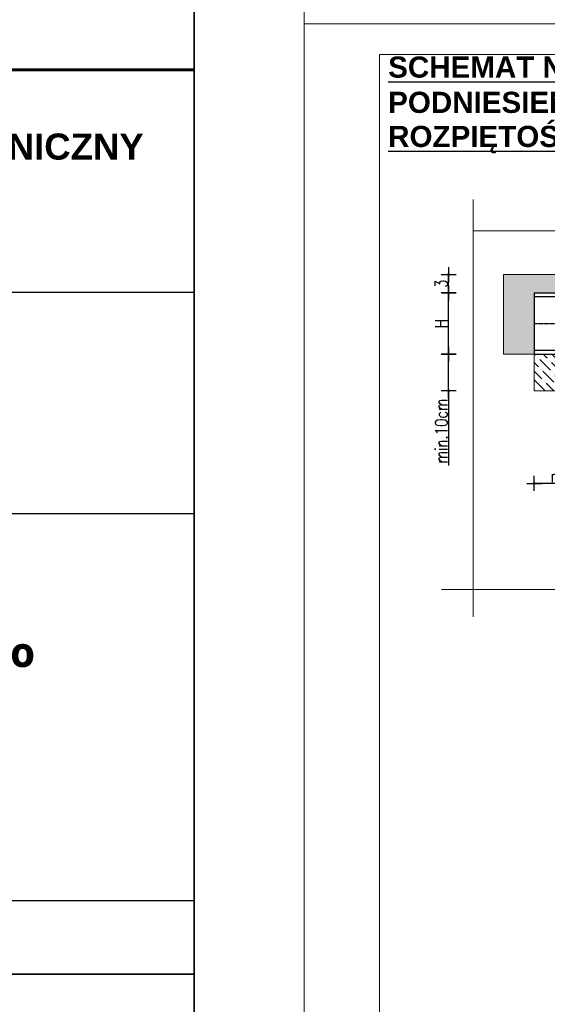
# Model space of a CAD drawing. Header units: millimetres. Extents: x -35363 to 17197, y 5744 to 29461.
# Tile 24 of 29: x 14632 to 15494, y 7110 to 8721. Entities that reach past the tile are written whole.
import ezdxf

# ---------------------------------------------------------------- set-up
doc = ezdxf.new("R2010")
doc.units = ezdxf.units.MM
for name, pattern in [('ACAD_ISO04W100', [30, 24, -3, 0, -3]), ('Dashed', [1250, 750, -500]), ('HIDDEN', [0.375, 0.25, -0.125])]:
    doc.linetypes.add(name, pattern=pattern)
for name, color, linetype, lineweight in [('000 - istniejące cienka', 2, 'Continuous', 0), ('0ramki', 7, 'Continuous', 9), ('A-HATCH', 10, 'Continuous', 9), ('A-STAL', 4, 'Continuous', 25), ('A-WARSTWY', 4, 'Continuous', 13), ('Level 16', 6, 'Continuous', 30), ('Tabele', 7, 'Continuous', 13), ('WB-RAMKA_TABELKA', 33, 'Continuous', 35), ('WB_WYMIARY', 7, 'Continuous', 5)]:
    doc.layers.add(name, color=color, linetype=linetype, lineweight=lineweight)
doc.layers.add('A-WYMIAR', color=2, linetype='Continuous')
doc.layers.add('WB-KARTKA', color=251, linetype='Continuous', lineweight=13, plot=False)
doc.styles.add('Arial_01', font='txt')
doc.styles.add('SIM25', font='SIMPLEX.SHX', dxfattribs={"width": 0.8, "height": 20})
doc.dimstyles.new('1-100wz', dxfattribs={"dimtxt": 12, "dimasz": 1.2, "dimexe": 1, "dimexo": 5, "dimgap": 2, "dimtad": 1, "dimdec": 0, "dimrnd": 1, "dimzin": 1, "dimdsep": 46, "dimtxsty": 'SIM25', "dimblk1": 'ARR1', "dimblk2": 'ARR1', "dimsah": 1, "dimcen": 0.58, "dimse1": 1, "dimse2": 1, "dimclrd": 256, "dimclrt": 2, "dimadec": 0, "dimazin": 0, "dimtfac": 1, "dimtdec": 0, "dimtmove": 1, "dimatfit": 3, "dimldrblk": 'ARR1', "dimfxl": 0, "dimtolj": 1, "dimtzin": 0, "dimlwd": -1, "dimarcsym": 0})

# ---------------------------------------------------------------- blocks, each defined once
blk = doc.blocks.new('*U5')
at = {"layer": 'Tabele', "lineweight": -3}
for p, q in [((9172.7, 7147.1), (18345.5, 7147.1)), ((9172.7, 6046.4), (18345.5, 6046.4))]:
    blk.add_line(p, q, dxfattribs=at)
for points in [[(18345.5, 4120.1), (9172.7, 4120.1), (9172.7, 8247.8), (18345.5, 8247.8)], [(15868.9, 3755.7), (18345.5, 3755.7), (18345.5, 4120.1), (15868.9, 4120.1)], [(15868.9, 3391.4), (18345.5, 3391.4), (18345.5, 3755.7), (15868.9, 3755.7)]]:
    blk.add_lwpolyline(points, close=True, dxfattribs=at)
at = {"layer": 'Tabele', "lineweight": -3, "attachment_point": 1, "style": 'Arial_01'}
for s, insert, char_height in [('{\\fArial|b1|i0|c238|p34;PROJEKT TECHNICZNY\\P}', (16016.7, 7935.3), 130), ('{\\fTahoma|b1|i0|c238|p0;\\H0.97338x;Towarzystwo Budownictwa Społecznego \\P"Motława" Sp. z o.o.\\P\\fArial|b0|i0|c0|p32;\\H1.027373x;ul. Szczygla 1, 80-742 Gdańsk}', (13530, 5433.3), 154.102)]:
    blk.add_mtext(s, dxfattribs=dict(at, insert=insert, char_height=char_height))
blk = doc.blocks.new('Format A1 - wpiecie poziome')
at = {"layer": 'WB-KARTKA', "linetype": 'Continuous'}
blk.add_lwpolyline([(-841, 0), (-841, 594), (0, 594), (0, 0)], close=True, dxfattribs=at)
at = {"layer": 'WB-RAMKA_TABELKA', "linetype": 'Continuous'}
blk.add_lwpolyline([(-816, 6), (-816, 297), (-835, 297), (-835, 588), (-6, 588), (-6, 6), (-816, 6)], dxfattribs=at)
blk = doc.blocks.new('ARR1')
at = {"color": 0, "linetype": 'ByBlock'}
for p, q in [((10.2, 0), (-10.2, 0)), ((0, 10.2), (0, -10.2))]:
    blk.add_line(p, q, dxfattribs=at)
at = {"color": 0, "linetype": 'ByBlock', "const_width": 1.88}
blk.add_lwpolyline([(-0.9, 0, 1), (0.9, 0, 1)], format="xyb", close=True, dxfattribs=at)
blk = doc.blocks.new('*D166')
at = {"layer": 'A-WYMIAR'}
blk.add_line((15641.7, 7961.9), (15474.1, 7961.9), dxfattribs=at)
at = {"layer": 'Defpoints', "color": 0}
for p in [(15472.9, 8010), (15642.9, 7999.5), (15472.9, 7961.9)]:
    blk.add_point(p, dxfattribs=at)
at = {"layer": 'A-WYMIAR', "linetype": 'ByBlock', "xscale": 1.2, "yscale": 1.2, "zscale": 1.2, "rotation": 180}
blk.add_blockref('ARR1', (15472.9, 7961.9), dxfattribs=at)
at = {"layer": 'A-WYMIAR', "linetype": 'ByBlock', "xscale": 1.2, "yscale": 1.2, "zscale": 1.2}
blk.add_blockref('ARR1', (15642.9, 7961.9), dxfattribs=at)
at = {"layer": 'A-WYMIAR', "color": 2, "insert": (15557.9, 7973.9), "char_height": 20, "attachment_point": 5, "style": 'SIM25'}
blk.add_mtext('\\A1;min. 20cm', dxfattribs=at)
blk = doc.blocks.new('*D167')
at = {"layer": 'A-WYMIAR'}
for p, q in [((15332.9, 8114.8), (15332.9, 8172.4)), ((15332.9, 8113.6), (15332.9, 7991.5))]:
    blk.add_line(p, q, dxfattribs=at)
at = {"layer": 'Defpoints', "color": 0}
for p in [(15332.9, 8173.6), (15472.9, 8173.6), (15472.9, 8113.6)]:
    blk.add_point(p, dxfattribs=at)
at = {"layer": 'A-WYMIAR', "linetype": 'ByBlock', "xscale": 1.2, "yscale": 1.2, "zscale": 1.2}
for p, rotation in [((15332.9, 8173.6), 90), ((15332.9, 8113.6), 270)]:
    blk.add_blockref('ARR1', p, dxfattribs=dict(at, rotation=rotation))
at = {"layer": 'A-WYMIAR', "color": 2, "insert": (15320.9, 8047.9), "char_height": 20, "attachment_point": 5, "rotation": 90, "style": 'SIM25'}
blk.add_mtext('\\A1;min.10cm', dxfattribs=at)
blk = doc.blocks.new('*D168')
at = {"layer": 'A-WYMIAR'}
blk.add_line((15332.9, 8174.8), (15332.9, 8272.4), dxfattribs=at)
at = {"layer": 'Defpoints', "color": 0}
for p in [(15332.9, 8273.6), (15472.9, 8273.6), (15472.9, 8173.6)]:
    blk.add_point(p, dxfattribs=at)
at = {"layer": 'A-WYMIAR', "linetype": 'ByBlock', "xscale": 1.2, "yscale": 1.2, "zscale": 1.2}
for p, rotation in [((15332.9, 8273.6), 90), ((15332.9, 8173.6), 270)]:
    blk.add_blockref('ARR1', p, dxfattribs=dict(at, rotation=rotation))
at = {"layer": 'A-WYMIAR', "color": 2, "insert": (15320.9, 8223.6), "char_height": 20, "attachment_point": 5, "rotation": 90, "style": 'SIM25'}
blk.add_mtext('\\A1;H', dxfattribs=at)
blk = doc.blocks.new('*D169')
at = {"layer": 'A-WYMIAR'}
blk.add_line((15332.9, 8274.8), (15332.9, 8302.4), dxfattribs=at)
at = {"layer": 'Defpoints', "color": 0}
for p in [(15332.9, 8303.6), (15422.9, 8303.6), (15472.9, 8273.6)]:
    blk.add_point(p, dxfattribs=at)
at = {"layer": 'A-WYMIAR', "linetype": 'ByBlock', "xscale": 1.2, "yscale": 1.2, "zscale": 1.2}
for p, rotation in [((15332.9, 8303.6), 90), ((15332.9, 8273.6), 270)]:
    blk.add_blockref('ARR1', p, dxfattribs=dict(at, rotation=rotation))
at = {"layer": 'A-WYMIAR', "color": 2, "insert": (15320.9, 8288.6), "char_height": 20, "attachment_point": 5, "rotation": 90, "style": 'SIM25'}
blk.add_mtext('\\A1;3', dxfattribs=at)

msp = doc.modelspace()

# ---------------------------------------------------------------- hatches: boundary and pattern name
at = {"layer": 'A-HATCH'}
h = msp.add_hatch(dxfattribs=at)
h.set_pattern_fill('ANSI36', color=256, scale=50, angle=90, style=0)
h.set_pattern_definition([(135, (113003.018, -459906.2467), (-12.1533978, 3.31456304), [15.625, -3.125, 0, -3.125])])
h.paths.add_polyline_path([(15472.85, 8273.59), (15829.99, 8273.59), (15829.99, 8293.59), (15779.99, 8293.59), (15779.99, 8297.59), (15798.05, 8297.59), (15795.11, 8303.59), (15422.85, 8303.59), (15422.85, 8173.59), (15472.85, 8173.59)])
h.paths.add_polyline_path([(16429.99, 8293.59), (16379.99, 8293.59), (16379.99, 8297.59), (16454.99, 8297.59), (16454.99, 8303.59), (16075.81, 8303.59), (15854.99, 8303.59), (15854.99, 8297.59), (15929.99, 8297.59), (15929.99, 8293.59), (15879.99, 8293.59), (15879.99, 8273.59), (16075.81, 8273.59), (16429.99, 8273.59)])
h.paths.add_polyline_path([(16887.12, 8303.59), (16454.99, 8303.59), (16454.99, 8297.59), (16529.99, 8297.59), (16529.99, 8293.59), (16479.99, 8293.59), (16479.99, 8273.59), (16837.12, 8273.59), (16837.12, 8173.59), (16887.12, 8173.59)])
h = msp.add_hatch(dxfattribs=at)
h.set_pattern_fill('ANSI36', color=256, scale=80, style=0)
h.set_pattern_definition([(135, (-78922.233, -459906.247), (-5.30330086, 19.44543648), [25, -5, 0, -5])])
h.paths.add_polyline_path([(15472.85, 8173.59), (15622.85, 8173.59), (15622.85, 8113.59), (15472.85, 8113.59)])

# ---------------------------------------------------------------- linework, layer by layer
at = {"layer": '000 - istniejące cienka', "linetype": 'Dashed', "ltscale": 30}
for p, q in [((15372.85, 8426.47), (15372.85, 7743.6)), ((16937.12, 8375.4), (15372.85, 8375.4)), ((15321.08, 7788.65), (17052.38, 7788.65))]:
    msp.add_line(p, q, dxfattribs=at)
at = {"layer": '0ramki', "ltscale": 0.005}
msp.add_lwpolyline([(17196.83, 8713.53), (15096.83, 8713.53), (15096.83, 5743.53), (17196.83, 5743.53), (17196.83, 8713.53)], dxfattribs=at)
msp.add_lwpolyline([(17146.83, 8663.53), (15220.14, 8663.53), (15220.14, 5793.53), (17146.83, 5793.53)], close=True, dxfattribs=at)
at = {"layer": 'A-STAL', "linetype": 'ACAD_ISO04W100', "ltscale": 0.1}
msp.add_line((15472.85, 8223.59), (16075.81, 8223.59), dxfattribs=at)
at = {"layer": 'A-WARSTWY'}
for p, q in [((15422.85, 8303.59), (15422.85, 8173.59)), ((15422.85, 8303.59), (16075.81, 8303.59)), ((15422.85, 8173.59), (15472.85, 8173.59)), ((15472.85, 8113.59), (15472.85, 8173.59)), ((15472.85, 8113.59), (15622.85, 8113.59))]:
    msp.add_line(p, q, dxfattribs=at)
at = {"layer": 'Level 16', "linetype": 'HIDDEN'}
for p, q in [((15472.85, 8273.59), (15472.85, 8173.59)), ((15472.85, 8273.59), (16075.81, 8273.59)), ((15472.85, 8267.46), (16075.81, 8267.46)), ((15472.85, 8179.72), (16075.81, 8179.72)), ((15472.85, 8173.59), (16075.81, 8173.59))]:
    msp.add_line(p, q, dxfattribs=at)
at = {"layer": 'WB-RAMKA_TABELKA'}
msp.add_lwpolyline([(11898.88, 8639.68), (11898.88, 5923.53), (14916.83, 5923.53), (14916.83, 8639.68)], close=True, dxfattribs=at)
msp.add_lwpolyline([(11898.88, 8639.68), (11898.88, 5923.53), (14916.83, 5923.53), (14916.83, 8639.68)], close=True, dxfattribs=at)
msp.add_lwpolyline([(11898.88, 8639.68), (11898.88, 5923.53), (14916.83, 5923.53), (14916.83, 8639.68)], close=True, dxfattribs=at)
msp.add_lwpolyline([(11898.88, 8639.68), (11898.88, 5923.53), (14916.83, 5923.53), (14916.83, 8639.68)], close=True, dxfattribs=at)
msp.add_lwpolyline([(11898.88, 8639.68), (11898.88, 5923.53), (14916.83, 5923.53), (14916.83, 8639.68)], close=True, dxfattribs=at)
msp.add_lwpolyline([(11898.88, 8639.68), (11898.88, 5923.53), (14916.83, 5923.53), (14916.83, 8639.68)], close=True, dxfattribs=at)
msp.add_lwpolyline([(11898.88, 8639.68), (11898.88, 5923.53), (14916.83, 5923.53), (14916.83, 8639.68)], close=True, dxfattribs=at)

# ---------------------------------------------------------------- block references
at = {"layer": 'WB-RAMKA_TABELKA', "linetype": 'Continuous', "xscale": 30, "yscale": 30, "zscale": 30}
msp.add_blockref('Format A1 - wpiecie poziome', (15096.83, 5743.53), dxfattribs=at)
at = {"layer": 'WB_WYMIARY', "xscale": 0.3290124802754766, "yscale": 0.3290124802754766, "zscale": 0.3290124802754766}
msp.add_blockref('*U5', (8880.93, 5923.53), dxfattribs=at)

# ---------------------------------------------------------------- texts
at = {"layer": 'Tabele', "color": 1, "lineweight": -3, "char_height": 34.6123, "width": 1116.7921, "attachment_point": 1, "style": 'Arial_01'}
for s, insert in [('{\\L\\fArial|b1|i0|c238|p34;SCHEMAT NADPROŻA\\P\\lPODNIESIENIE OTWORU DRZWIOWEGO}', (15234.02, 8660.36)), ('{\\L\\fArial|b1|i0|c238|p34;ROZPIĘTOŚĆ MAX 120CM, GR 24CM/52CM}', (15234.02, 8546.87))]:
    msp.add_mtext(s, dxfattribs=dict(at, insert=insert))

# ---------------------------------------------------------------- dimensions: what is measured, and where the dimension line sits
at = {"layer": 'A-WYMIAR'}
for base, p1, p2, text, picture, middle in [((15332.87, 8303.59), (15472.85, 8273.59), (15422.85, 8303.59), '3', '*D169', (15320.87, 8288.59)), ((15332.87, 8273.59), (15472.85, 8173.59), (15472.85, 8273.59), 'H', '*D168', (15320.87, 8223.59))]:
    dim = msp.add_linear_dim(base=base, p1=p1, p2=p2, angle=90, text=text, dimstyle='1-100wz', dxfattribs=at)
    dim.commit()
    dim.dimension.update_dxf_attribs({"geometry": picture, "text_midpoint": middle})
dim = msp.add_linear_dim(base=(15332.87, 8173.59), p1=(15472.85, 8113.59), p2=(15472.85, 8173.59), angle=90, text='min.10cm', dimstyle='1-100wz', dxfattribs=at)
dim.commit()
dim.dimension.update_dxf_attribs({"geometry": '*D167', "text_midpoint": (15332.87, 8047.94), "dimtype": 160})
dim = msp.add_linear_dim(base=(15472.85, 7961.87), p1=(15642.85, 7999.52), p2=(15472.85, 8010.04), text='min. 20cm', dimstyle='1-100wz', override={"dimtxsty": 'SIM25'}, dxfattribs=at)
dim.commit()
dim.dimension.update_dxf_attribs({"geometry": '*D166', "text_midpoint": (15557.85, 7973.87)})

doc.saveas('drawing.dxf')
